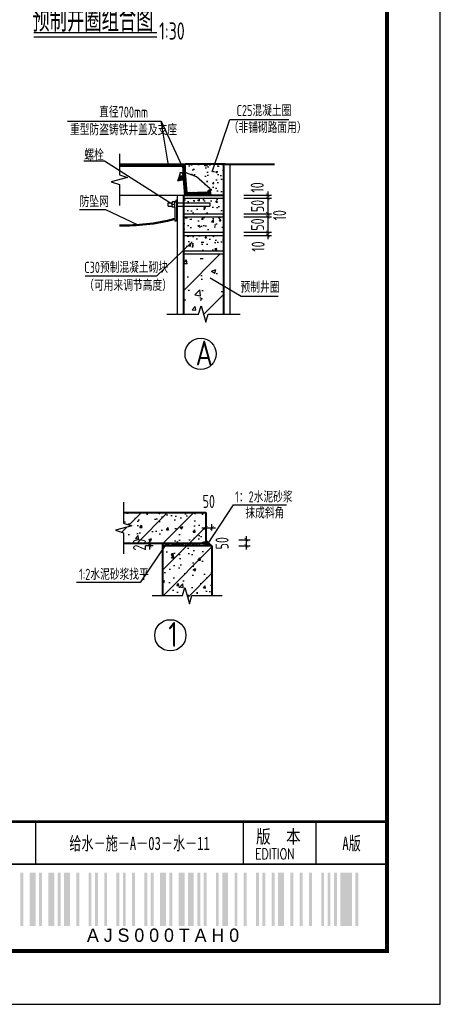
# Model space of a CAD drawing. Extents: x 1159120 to 1182252, y 3484725 to 3514600.
# Tile 49 of 53: x 1173779 to 1177180, y 3499173 to 3507128. Entities that reach past the tile are written whole.
import ezdxf
from ezdxf.enums import TextEntityAlignment as Align

# ---------------------------------------------------------------- set-up
doc = ezdxf.new("R2010")
doc.units = 0
doc.layers.get('0').update_dxf_attribs({"linetype": 'CONTINUOUS'})
doc.layers.get('Defpoints').update_dxf_attribs({"linetype": 'CONTINUOUS'})
for name, color, linetype in [('DIM', 4, 'CONTINUOUS'), ('GPSCOMMON', 7, 'CONTINUOUS'), ('HATCH', 251, 'CONTINUOUS'), ('THIN', 7, 'CONTINUOUS'), ('细线', 3, 'CONTINUOUS')]:
    doc.layers.add(name, color=color, linetype=linetype)
for name, color, linetype, lineweight in [('标注', 7, 'CONTINUOUS', 25), ('粗实线', 1, 'CONTINUOUS', 40), ('粗线', 1, 'CONTINUOUS', 50)]:
    doc.layers.add(name, color=color, linetype=linetype, lineweight=lineweight)
doc.styles.add('gpshz', font='tssdeng.shx', dxfattribs={"width": 0.8, "height": 2.5, "bigfont": 'hztxt.shx'})
doc.styles.get("Standard").update_dxf_attribs({"font": 'hztxt_e.shx', "bigfont": 'hztxt.shx'})
doc.styles.add('TSSD_Dimension', font='tssdeng.shx', dxfattribs={"width": 0.7, "bigfont": 'Hztxt.shx'})
doc.styles.add('图签', font='txt', dxfattribs={"width": 0.66})
doc.styles.add('图签 1', font='romanc.shx', dxfattribs={"width": 0.8})
doc.dimstyles.new('TSSD_12_30', dxfattribs={"dimtxt": 105, "dimasz": 30, "dimexe": 30, "dimexo": 75, "dimgap": 30, "dimtad": 1, "dimdec": 0, "dimlfac": 0.4, "dimzin": 0, "dimdsep": 46, "dimtxsty": 'TSSD_Dimension', "dimblk": 'ARCHTICK', "dimblk1": 'ARCHTICK', "dimblk2": 'ARCHTICK', "dimcen": 0, "dimdle": 30, "dimclrt": 7, "dimadec": 0, "dimazin": 0, "dimtfac": 1, "dimtdec": 0, "dimtix": 1, "dimtmove": 2, "dimatfit": 3, "dimfxl": 0, "dimtolj": 1, "dimtzin": 0, "dimarcsym": 0})
doc.dimstyles.new('TSSD_30_30', dxfattribs={"dimtxt": 105, "dimasz": 30, "dimexe": 30, "dimexo": 75, "dimgap": 30, "dimtad": 1, "dimdec": 0, "dimzin": 0, "dimdsep": 46, "dimtxsty": 'TSSD_Dimension', "dimblk": 'ARCHTICK', "dimblk1": 'ARCHTICK', "dimblk2": 'ARCHTICK', "dimcen": 0, "dimdle": 30, "dimclrt": 7, "dimadec": 0, "dimazin": 0, "dimtfac": 1, "dimtdec": 0, "dimtix": 1, "dimtmove": 2, "dimatfit": 3, "dimfxl": 0, "dimtolj": 1, "dimtzin": 0, "dimarcsym": 0})
pattern_1 = [(50, (839205.98, 3996709.36), (143.452037, -12.550427), [15, -165]), (355, (839205.98, 3996709.36), (-27.750267, 150.438427), [12, -132]), (100.4514, (839217.93, 3996708.32), (115.701876, 137.88791), [12.748038, -140.228422]), (46.1842, (839205.98, 3996749.36), (213.44821, -33.103803), [22.5, -247.5]), (96.6356, (839223.77, 3996746.6), (186.93254, 194.823574), [19.12206, -210.3426]), (351.1842, (839205.98, 3996749.36), (186.93239, 194.82372), [18, -198]), (21, (839225.98, 3996739.36), (119.38141, -80.523778), [15, -165]), (326, (839225.98, 3996739.36), (48.663066, 145.03001), [12, -132]), (71.4514, (839235.93, 3996732.65), (168.044526, 64.5061), [12.748038, -140.228422]), (37.5, (839205.98, 3996709.36), (2.431971, 66.5787708), [0, -130.4, 0, -134, 0, -132.5]), (7.5, (839205.98, 3996709.36), (52.6139075, 78.882342), [0, -76.4, 0, -127.4, 0, -50.5]), (327.5, (839161.38, 3996709.36), (106.764487, -4.5109743), [0, -50, 0, -156, 0, -207]), (317.5, (839141.38, 3996709.36), (116.637234, 20.020996), [0, -65, 0, -103.6, 0, -147])]
pattern_2 = [(135, (971798.828, 3133571.574), (-5.61266008, -5.61266008), [])]
pattern_3 = [(50, (861568.43, 4016418.28), (215.178055, -18.82564), [22.5, -247.5]), (355, (861568.43, 4016418.28), (-41.6254, 225.65764), [18, -198]), (100.4514, (861586.37, 4016416.71), (173.552815, 206.83186), [19.12206, -210.34263]), (46.1842, (861568.43, 4016478.28), (320.17231, -49.6557), [33.75, -371.25]), (96.6356, (861595.12, 4016474.14), (280.39881, 292.23536), [28.68309, -315.5139]), (351.1842, (861568.43, 4016478.28), (280.39858, 292.23558), [27, -297]), (21, (861598.43, 4016463.28), (179.072116, -120.785667), [22.5, -247.5]), (326, (861598.43, 4016463.28), (72.9946, 217.54501), [18, -198]), (71.4514, (861613.36, 4016453.21), (252.06679, 96.75915), [19.12206, -210.34263]), (37.5, (861568.435, 4016418.28), (3.647957, 99.868156), [0, -195.6, 0, -201, 0, -198.75]), (7.5, (861568.43, 4016418.28), (78.920861, 118.323514), [0, -114.6, 0, -191.1, 0, -75.75]), (327.5, (861501.535, 4016418.28), (160.146731, -6.766462), [0, -75, 0, -234, 0, -310.5]), (317.5, (861471.53, 4016418.28), (174.95585, 30.031495), [0, -97.5, 0, -155.4, 0, -220.5]), (45, (861568.43, 4016418.28), (-106.066017, 106.066017), [])]
pattern_4 = [(37.5, (861568.435, 4016418.28), (0.60799277, 16.6446927), [0, -32.6, 0, -33.5, 0, -33.125]), (7.5, (861568.435, 4016418.28), (13.15347687, 19.7205856), [0, -19.1, 0, -31.85, 0, -12.625]), (327.5, (861557.285, 4016418.28), (26.6911218, -1.1277436), [0, -12.5, 0, -39, 0, -51.75]), (317.5, (861552.285, 4016418.28), (29.1593085, 5.0052491), [0, -16.25, 0, -25.9, 0, -36.75])]

# ---------------------------------------------------------------- blocks, each defined once
blk = doc.blocks.new('_ARCHTICK')
at = {"color": 0, "linetype": 'ByBlock', "const_width": 0.15}
blk.add_lwpolyline([(-0.5, -0.5), (0.5, 0.5)], dxfattribs=at)
blk = doc.blocks.new('*D215')
at = {"layer": 'Defpoints', "color": 0}
for p in [(1175516.2, 3505710), (1175516.2, 3505685), (1175784.8, 3505685)]:
    blk.add_point(p, dxfattribs=at)
at = {"layer": 'DIM', "color": 0, "lineweight": -2}
for p, q in [((1175591.2, 3505710), (1175814.8, 3505710)), ((1175591.2, 3505685), (1175814.8, 3505685)), ((1175784.8, 3505740), (1175784.8, 3505655))]:
    blk.add_line(p, q, dxfattribs=at)
at = {"layer": 'DIM', "color": 0, "lineweight": -2, "xscale": 30, "yscale": 30, "zscale": 30}
for p, rotation in [((1175784.8, 3505710), 270), ((1175784.8, 3505685), 90)]:
    blk.add_blockref('_ARCHTICK', p, dxfattribs=dict(at, rotation=rotation))
at = {"layer": 'DIM', "color": 7, "insert": (1175699.7, 3505772.5), "char_height": 105, "attachment_point": 5, "rotation": 90, "style": 'TSSD_Dimension'}
blk.add_mtext('\\A1;10', dxfattribs=at)
blk = doc.blocks.new('*D216')
at = {"layer": 'Defpoints', "color": 0}
for p in [(1175516.2, 3505685), (1175516.2, 3505560), (1175784.8, 3505560)]:
    blk.add_point(p, dxfattribs=at)
at = {"layer": 'DIM', "color": 0, "lineweight": -2}
for p, q in [((1175591.2, 3505685), (1175814.8, 3505685)), ((1175784.8, 3505715), (1175784.8, 3505530)), ((1175591.2, 3505560), (1175814.8, 3505560))]:
    blk.add_line(p, q, dxfattribs=at)
at = {"layer": 'DIM', "color": 0, "lineweight": -2, "xscale": 30, "yscale": 30, "zscale": 30}
for p, rotation in [((1175784.8, 3505685), 270), ((1175784.8, 3505560), 90)]:
    blk.add_blockref('_ARCHTICK', p, dxfattribs=dict(at, rotation=rotation))
at = {"layer": 'DIM', "color": 7, "insert": (1175702.3, 3505622.5), "char_height": 105, "attachment_point": 5, "rotation": 90, "style": 'TSSD_Dimension'}
blk.add_mtext('\\A1;50', dxfattribs=at)
blk = doc.blocks.new('*D217')
at = {"layer": 'Defpoints', "color": 0}
for p in [(1175516.2, 3505560), (1175516.2, 3505535), (1175784.8, 3505535)]:
    blk.add_point(p, dxfattribs=at)
at = {"layer": 'DIM', "color": 0, "lineweight": -2}
for p, q in [((1175784.8, 3505590), (1175784.8, 3505505)), ((1175591.2, 3505560), (1175814.8, 3505560)), ((1175591.2, 3505535), (1175814.8, 3505535))]:
    blk.add_line(p, q, dxfattribs=at)
at = {"layer": 'DIM', "color": 0, "lineweight": -2, "xscale": 30, "yscale": 30, "zscale": 30}
for p, rotation in [((1175784.8, 3505560), 270), ((1175784.8, 3505535), 90)]:
    blk.add_blockref('_ARCHTICK', p, dxfattribs=dict(at, rotation=rotation))
at = {"layer": 'DIM', "color": 7, "insert": (1175880.4, 3505547.5), "char_height": 105, "attachment_point": 5, "rotation": 90, "style": 'TSSD_Dimension'}
blk.add_mtext('\\A1;10', dxfattribs=at)
blk = doc.blocks.new('*D218')
at = {"layer": 'Defpoints', "color": 0}
for p in [(1175516.2, 3505535), (1175516.2, 3505410), (1175784.8, 3505410)]:
    blk.add_point(p, dxfattribs=at)
at = {"layer": 'DIM', "color": 0, "lineweight": -2}
for p, q in [((1175591.2, 3505535), (1175814.8, 3505535)), ((1175784.8, 3505565), (1175784.8, 3505380)), ((1175591.2, 3505410), (1175814.8, 3505410))]:
    blk.add_line(p, q, dxfattribs=at)
at = {"layer": 'DIM', "color": 0, "lineweight": -2, "xscale": 30, "yscale": 30, "zscale": 30}
for p, rotation in [((1175784.8, 3505535), 270), ((1175784.8, 3505410), 90)]:
    blk.add_blockref('_ARCHTICK', p, dxfattribs=dict(at, rotation=rotation))
at = {"layer": 'DIM', "color": 7, "insert": (1175702.3, 3505472.5), "char_height": 105, "attachment_point": 5, "rotation": 90, "style": 'TSSD_Dimension'}
blk.add_mtext('\\A1;50', dxfattribs=at)
blk = doc.blocks.new('*D219')
at = {"layer": 'Defpoints', "color": 0}
for p in [(1175516.2, 3505410), (1175516.2, 3505385), (1175784.8, 3505385)]:
    blk.add_point(p, dxfattribs=at)
at = {"layer": 'DIM', "color": 0, "lineweight": -2}
for p, q in [((1175784.8, 3505440), (1175784.8, 3505355)), ((1175591.2, 3505410), (1175814.8, 3505410)), ((1175591.2, 3505385), (1175814.8, 3505385))]:
    blk.add_line(p, q, dxfattribs=at)
at = {"layer": 'DIM', "color": 0, "lineweight": -2, "xscale": 30, "yscale": 30, "zscale": 30}
for p, rotation in [((1175784.8, 3505410), 270), ((1175784.8, 3505385), 90)]:
    blk.add_blockref('_ARCHTICK', p, dxfattribs=dict(at, rotation=rotation))
at = {"layer": 'DIM', "color": 7, "insert": (1175706.6, 3505294.7), "char_height": 105, "attachment_point": 5, "rotation": 90, "style": 'TSSD_Dimension'}
blk.add_mtext('\\A1;10', dxfattribs=at)
blk = doc.blocks.new('*D220')
at = {"layer": 'Defpoints', "color": 0}
for p in [(1175333, 3503021.7), (1175283, 3502926.3), (1175333, 3502926.3)]:
    blk.add_point(p, dxfattribs=at)
at = {"layer": 'DIM', "color": 0, "lineweight": -2}
for p, q in [((1175283, 3503001.3), (1175283, 3503051.7)), ((1175333, 3503001.3), (1175333, 3503051.7)), ((1175253, 3503021.7), (1175363, 3503021.7))]:
    blk.add_line(p, q, dxfattribs=at)
at = {"layer": 'DIM', "color": 0, "lineweight": -2, "xscale": 30, "yscale": 30, "zscale": 30}
blk.add_blockref('_ARCHTICK', (1175283, 3503021.7), dxfattribs=at)
at = {"layer": 'DIM', "color": 0, "lineweight": -2, "xscale": 30, "yscale": 30, "zscale": 30, "rotation": 180}
blk.add_blockref('_ARCHTICK', (1175333, 3503021.7), dxfattribs=at)
at = {"layer": 'DIM', "color": 7, "insert": (1175308, 3503235.9), "char_height": 105, "attachment_point": 5, "style": 'TSSD_Dimension'}
blk.add_mtext('\\A1;50', dxfattribs=at)
blk = doc.blocks.new('*D221')
at = {"layer": 'Defpoints', "color": 0}
for p in [(1175476.4, 3502926.3), (1175611.9, 3502926.3), (1175476.4, 3502876.3)]:
    blk.add_point(p, dxfattribs=at)
at = {"layer": 'DIM', "color": 0, "lineweight": -2}
for p, q in [((1175551.4, 3502926.3), (1175641.9, 3502926.3)), ((1175611.9, 3502846.3), (1175611.9, 3502956.3)), ((1175551.4, 3502876.3), (1175641.9, 3502876.3))]:
    blk.add_line(p, q, dxfattribs=at)
at = {"layer": 'DIM', "color": 0, "lineweight": -2, "xscale": 30, "yscale": 30, "zscale": 30}
for p, rotation in [((1175611.9, 3502926.3), 270), ((1175611.9, 3502876.3), 90)]:
    blk.add_blockref('_ARCHTICK', p, dxfattribs=dict(at, rotation=rotation))
at = {"layer": 'DIM', "color": 7, "insert": (1175415.3, 3502898), "char_height": 105, "attachment_point": 5, "rotation": 90, "style": 'TSSD_Dimension'}
blk.add_mtext('\\A1;50', dxfattribs=at)
blk = doc.blocks.new('*D222')
at = {"layer": 'Defpoints', "color": 0}
for p in [(1174829.8, 3502896.3), (1174933, 3502896.3), (1174933, 3502876.3)]:
    blk.add_point(p, dxfattribs=at)
at = {"layer": 'DIM', "color": 0, "lineweight": -2}
for p, q in [((1174858, 3502896.3), (1174799.8, 3502896.3)), ((1174829.8, 3502846.3), (1174829.8, 3502926.3)), ((1174858, 3502876.3), (1174799.8, 3502876.3))]:
    blk.add_line(p, q, dxfattribs=at)
at = {"layer": 'DIM', "color": 0, "lineweight": -2, "xscale": 30, "yscale": 30, "zscale": 30}
for p, rotation in [((1174829.8, 3502896.3), 270), ((1174829.8, 3502876.3), 90)]:
    blk.add_blockref('_ARCHTICK', p, dxfattribs=dict(at, rotation=rotation))
at = {"layer": 'DIM', "color": 7, "insert": (1174747.3, 3502886.3), "char_height": 105, "attachment_point": 5, "rotation": 90, "style": 'TSSD_Dimension'}
blk.add_mtext('\\A1;20', dxfattribs=at)
blk = doc.blocks.new('*U161')
at = {"color": 0}
for p, q in [((343.88, 34.34), (343.88, 26.34)), ((383.01, 26.34), (383.01, 34.34)), ((396.62, 26.34), (396.62, 34.34)), ((327, 26.34), (410, 26.34))]:
    blk.add_line(p, q, dxfattribs=at)
blk.add_lwpolyline([(0, 0), (420, 0), (420, 297), (0, 297)], close=True, dxfattribs=at)
for points, const_width in [([(410, 10), (410, 287), (25, 287), (25, 10), (410, 10)], 0.75), ([(25, 34.34), (410, 34.34)], 0.5), ([(327, 26.34), (410, 26.34)], 0.35)]:
    blk.add_lwpolyline(points, dxfattribs=dict(at, const_width=const_width))
for points in [[(341.04, 14.73), (341.04, 24.73), (341.59, 14.73), (341.59, 24.73)], [(342.79, 14.73), (342.79, 24.73), (343.89, 14.73), (343.89, 24.73)], [(344.54, 14.73), (344.54, 24.73), (345.09, 14.73), (345.09, 24.73)], [(346.29, 14.73), (346.29, 24.73), (347.39, 14.73), (347.39, 24.73)], [(348.04, 14.73), (348.04, 24.73), (348.59, 14.73), (348.59, 24.73)], [(349.24, 14.73), (349.24, 24.73), (350.34, 14.73), (350.34, 24.73)], [(351.54, 14.73), (351.54, 24.73), (352.09, 14.73), (352.09, 24.73)], [(353.84, 14.73), (353.84, 24.73), (354.39, 14.73), (354.39, 24.73)], [(355.04, 14.73), (355.04, 24.73), (355.59, 14.73), (355.59, 24.73)], [(356.79, 14.73), (356.79, 24.73), (357.34, 14.73), (357.34, 24.73)], [(359.09, 14.73), (359.09, 24.73), (359.64, 14.73), (359.64, 24.73)], [(360.29, 14.73), (360.29, 24.73), (360.84, 14.73), (360.84, 24.73)], [(362.04, 14.73), (362.04, 24.73), (362.59, 14.73), (362.59, 24.73)], [(364.34, 14.73), (364.34, 24.73), (364.89, 14.73), (364.89, 24.73)], [(365.54, 14.73), (365.54, 24.73), (366.09, 14.73), (366.09, 24.73)], [(367.29, 14.73), (367.29, 24.73), (368.39, 14.73), (368.39, 24.73)], [(369.04, 14.73), (369.04, 24.73), (369.59, 14.73), (369.59, 24.73)], [(370.79, 14.73), (370.79, 24.73), (371.89, 14.73), (371.89, 24.73)], [(372.54, 14.73), (372.54, 24.73), (373.64, 14.73), (373.64, 24.73)], [(374.29, 14.73), (374.29, 24.73), (374.84, 14.73), (374.84, 24.73)], [(375.49, 14.73), (375.49, 24.73), (376.04, 14.73), (376.04, 24.73)], [(377.79, 14.73), (377.79, 24.73), (378.34, 14.73), (378.34, 24.73)], [(378.99, 14.73), (378.99, 24.73), (380.09, 14.73), (380.09, 24.73)], [(381.29, 14.73), (381.29, 24.73), (381.84, 14.73), (381.84, 24.73)], [(383.04, 14.73), (383.04, 24.73), (383.59, 14.73), (383.59, 24.73)], [(385.34, 14.73), (385.34, 24.73), (385.89, 14.73), (385.89, 24.73)], [(386.54, 14.73), (386.54, 24.73), (387.09, 14.73), (387.09, 24.73)], [(388.29, 14.73), (388.29, 24.73), (388.84, 14.73), (388.84, 24.73)], [(389.49, 14.73), (389.49, 24.73), (390.59, 14.73), (390.59, 24.73)], [(391.79, 14.73), (391.79, 24.73), (392.34, 14.73), (392.34, 24.73)], [(393.54, 14.73), (393.54, 24.73), (394.09, 14.73), (394.09, 24.73)], [(395.29, 14.73), (395.29, 24.73), (395.84, 14.73), (395.84, 24.73)], [(397.59, 14.73), (397.59, 24.73), (398.14, 14.73), (398.14, 24.73)], [(398.79, 14.73), (398.79, 24.73), (399.34, 14.73), (399.34, 24.73)], [(399.99, 14.73), (399.99, 24.73), (400.54, 14.73), (400.54, 24.73)], [(401.19, 14.73), (401.19, 24.73), (403.39, 14.73), (403.39, 24.73)], [(404.04, 14.73), (404.04, 24.73), (404.59, 14.73), (404.59, 24.73)], [(404.59, 14.73), (404.59, 24.73), (404.59, 14.73), (404.59, 24.73)], [(404.59, 14.73), (404.59, 24.73), (404.59, 14.73), (404.59, 24.73)], [(404.59, 14.73), (404.59, 24.73), (404.59, 14.73), (404.59, 24.73)], [(404.59, 14.73), (404.59, 24.73), (404.59, 14.73), (404.59, 24.73)], [(404.59, 14.73), (404.59, 24.73), (404.59, 14.73), (404.59, 24.73)], [(404.59, 14.73), (404.59, 24.73), (404.59, 14.73), (404.59, 24.73)], [(404.59, 14.73), (404.59, 24.73), (404.59, 14.73), (404.59, 24.73)], [(404.59, 14.73), (404.59, 24.73), (404.59, 14.73), (404.59, 24.73)], [(404.59, 14.73), (404.59, 24.73), (404.59, 14.73), (404.59, 24.73)], [(404.59, 14.73), (404.59, 24.73), (404.59, 14.73), (404.59, 24.73)], [(404.59, 14.73), (404.59, 24.73), (404.59, 14.73), (404.59, 24.73)], [(404.59, 14.73), (404.59, 24.73), (404.59, 14.73), (404.59, 24.73)], [(404.59, 14.73), (404.59, 24.73), (404.59, 14.73), (404.59, 24.73)], [(404.59, 14.73), (404.59, 24.73), (404.59, 14.73), (404.59, 24.73)], [(404.59, 14.73), (404.59, 24.73), (404.59, 14.73), (404.59, 24.73)], [(404.59, 14.73), (404.59, 24.73), (404.59, 14.73), (404.59, 24.73)], [(404.59, 14.73), (404.59, 24.73), (404.59, 14.73), (404.59, 24.73)]]:
    blk.add_solid(points, dxfattribs=at)
at = {"color": 0, "linetype": 'Continuous'}
for s, height, style, width, p in [('版  本', 2.5, '图签', 0.85, (385.33, 30.27)), ('EDITION', 2, '图签 1', 0.75, (385.15, 27.26))]:
    blk.add_text(s, height=height, dxfattribs=dict(at, style=style, width=width)).set_placement(p)
at = {"color": 0}
blk.add_text('A J S 0 0 0 T A H 0 ', height=2.5, dxfattribs=at).set_placement((368.31, 14.23), align=Align.TOP_CENTER)
at = {"color": 0, "linetype": 'Continuous', "style": '图签', "flags": 8}
for tag, width, p, p2 in [('设计总负责', 0.611046, (130.25, 28.99), (141.11, 28.99)), ('工程名称', 2.988281, (283.25, 28.99), (325.75, 28.99)), ('图纸编号', 2.575163, (345.13, 28.99), (381.76, 28.99)), ('子项名称', 2.988281, (283.25, 20.99), (325.75, 20.99))]:
    blk.add_attdef(tag, text='', height=2.5, dxfattribs=dict(at, width=width)).set_placement(p, p2, align=Align.FIT)
at = {"color": 0, "linetype": 'Continuous', "ltscale": 0.055, "style": '图签', "flags": 8}
for tag, width, p, p2 in [('审定', 1.617188, (172.25, 28.99), (183.75, 28.99)), ('设计', 1.617188, (214.25, 28.99), (225.75, 28.99)), ('工程编号', 0.738284, (256.25, 28.99), (266.75, 28.99)), ('版本', 1.530605, (397.87, 28.99), (408.75, 28.99)), ('设计负责', 0.763807, (130.25, 20.99), (141.11, 20.99)), ('审核', 1.617188, (172.25, 20.99), (183.75, 20.99)), ('注册工程师', 0.646875, (214.25, 20.99), (225.75, 20.99)), ('图纸比例', 0.738284, (256.25, 20.99), (266.75, 20.99)), ('专业负责', 0.763807, (130.25, 12.65), (141.11, 12.65)), ('校核', 1.617188, (172.25, 12.65), (183.75, 12.65)), ('注册建筑师', 0.646875, (214.25, 12.65), (225.75, 12.65)), ('出图日期', 0.738284, (256.25, 12.65), (266.75, 12.65))]:
    blk.add_attdef(tag, text='', height=2.5, dxfattribs=dict(at, width=width)).set_placement(p, p2, align=Align.FIT)
at = {"color": 0, "linetype": 'Continuous', "style": '图签'}
for tag, p, width in [('设计证书', (43.26, 16.37), 1.55), ('咨询证书', (43.26, 12.88), 0.9)]:
    blk.add_attdef(tag, p, '', height=2, dxfattribs=dict(at, width=width))
at = {"color": 0, "linetype": 'Continuous', "style": '图签', "width": 0.85}
for tag, height, p in [('图纸名称_2_1', 2.2, (305.02, 15.12)), ('图纸名称_1_1', 2.5, (305.02, 13.35)), ('图纸名称_2_2', 2.2, (305.02, 11.51))]:
    blk.add_attdef(tag, text='', height=height, dxfattribs=at).set_placement(p, align=Align.CENTER)
blk = doc.blocks.new('20180504.1547550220')
at = {"layer": 'HATCH'}
h = blk.add_hatch(dxfattribs=at)
h.set_pattern_fill('CONCRETE', color=256, scale=20, style=0)
h.set_pattern_definition(pattern_1)
h.paths.add_polyline_path([(1175427.4, 3505960), (1175119.1, 3505960), (1175119, 3505891.6), (1175207.7, 3505858.1), (1175318.4, 3505760.8), (1175327.1, 3505710), (1175427.4, 3505710)])
h = blk.add_hatch(dxfattribs=at)
h.set_pattern_fill('CONCRETE', color=256, scale=20, style=0)
h.set_pattern_definition(pattern_1)
h.paths.add_polyline_path([(1175427.4, 3505685), (1175102.4, 3505685), (1175102.4, 3505647.1), (1175316.9, 3505647.1), (1175316.9, 3505622.1), (1175102.4, 3505622.1), (1175102.4, 3505560), (1175427.4, 3505560)])
h = blk.add_hatch(dxfattribs=at)
h.set_pattern_fill('CONCRETE', color=256, scale=20, style=0)
h.set_pattern_definition(pattern_1)
h.paths.add_polyline_path([(1175427.4, 3505535), (1175102.4, 3505535), (1175102.4, 3505410), (1175427.4, 3505410)])
h = blk.add_hatch(dxfattribs=at)
h.set_pattern_fill('CONCRETE', color=256, scale=20, style=0)
h.set_pattern_definition(pattern_1)
h.paths.add_polyline_path([(1175427.4, 3505385), (1175102.4, 3505385), (1175102.4, 3505260), (1175427.4, 3505260)])
h = blk.add_hatch(dxfattribs=at)
h.set_pattern_fill('ARMORED', color=256, scale=50, style=0)
h.set_pattern_definition([(50, (839205.98, 3996709.36), (358.63009, -31.37607), [37.5, -412.5]), (355, (839205.98, 3996709.36), (-69.37567, 376.09607), [30, -330]), (100.4514, (839235.87, 3996706.75), (289.2547, 344.71977), [31.8701, -350.57106]), (46.1842, (839206, 3996809.36), (533.62052, -82.7595), [56.25, -618.75]), (96.6356, (839250.45, 3996802.46), (467.33135, 487.05894), [47.80514, -525.8565]), (351.1842, (839206, 3996809.36), (467.33097, 487.0593), [45, -495]), (21, (839255.98, 3996784.36), (298.45353, -201.30945), [37.5, -412.5]), (326, (839255.98, 3996784.36), (121.65767, 362.57502), [30, -330]), (71.4514, (839280.85, 3996767.6), (420.11131, 161.26525), [31.8701, -350.57106]), (37.5, (839205.98, 3996709.36), (6.079928, 166.446927), [0, -326, 0, -335, 0, -331.25]), (7.5, (839205.98, 3996709.36), (131.53477, 197.205856), [0, -191, 0, -318.5, 0, -126.25]), (327.5, (839094.48, 3996709.36), (266.911218, -11.277436), [0, -125, 0, -390, 0, -517.5]), (317.5, (839044.48, 3996709.36), (291.593085, 50.05249), [0, -162.5, 0, -259, 0, -367.5]), (45, (839205.98, 3996709.36), (-176.7767, 176.7767), [])])
h.paths.add_polyline_path([(1175427.4, 3505235), (1175102.4, 3505235), (1175102.4, 3504748.9), (1175225.9, 3504748.9), (1175246.9, 3504814.9), (1175282.9, 3504682.9), (1175303.9, 3504748.9), (1175427.4, 3504748.9)])
h = blk.add_hatch(dxfattribs=at)
h.set_pattern_fill('ARMORED', color=256, scale=30, style=0)
h.set_pattern_definition(pattern_3)
h.paths.add_polyline_path([(1174653.1, 3503049.6), (1174685.4, 3503039.3), (1174626.8, 3503023.4), (1174593.9, 3502990.5), (1174619.4, 3502982.3), (1174619.4, 3502896.3), (1175283, 3502896.3), (1175283, 3503146.3), (1174619.4, 3503146.3), (1174619.4, 3503058.5), (1174661.9, 3503058.5)])
h = blk.add_hatch(dxfattribs=at)
h.set_pattern_fill('CONCRETE1', color=256, scale=5, style=0)
h.set_pattern_definition(pattern_4)
h.paths.add_polyline_path([(1175283, 3502896.3), (1174966.1, 3502896.3), (1174952.6, 3502876.3), (1175283, 3502876.3)])
h = blk.add_hatch(dxfattribs=at)
h.set_pattern_fill('CONCRETE1', color=256, scale=5, style=0)
h.set_pattern_definition(pattern_4)
h.paths.add_polyline_path([(1175283, 3502926.3), (1175283, 3502896.3), (1175283, 3502876.3), (1175333, 3502876.3)])
h = blk.add_hatch(dxfattribs=at)
h.set_pattern_fill('ARMORED', color=256, scale=30, style=0)
h.set_pattern_definition(pattern_3)
h.paths.add_polyline_path([(1175102.1, 3502500.7), (1175115, 3502541.3), (1175135.1, 3502467.6), (1175161.3, 3502441.5), (1175172, 3502475.3), (1175333, 3502475.3), (1175333, 3502876.3), (1174952.6, 3502876.3), (1174933, 3502847.4), (1174933, 3502475.3), (1175084.9, 3502475.3), (1175084.9, 3502517.8)])
at = {"layer": '细线', "linetype": 'Continuous', "lineweight": 25}
h = blk.add_hatch(dxfattribs=at)
h.set_pattern_fill('ANSI31', color=256, scale=2.5, angle=90, style=0)
h.set_pattern_definition(pattern_2)
h.paths.add_polyline_path([(1174585.7, 3505960), (1174585.7, 3505942.5), (1175100.4, 3505942.5), (1175100.7, 3505960)])
h = blk.add_hatch(dxfattribs=at)
h.set_pattern_fill('ANSI31', color=256, scale=2.5, angle=90, style=0)
h.set_pattern_definition(pattern_2)
h.paths.add_polyline_path([(1175119.1, 3505960), (1175100.7, 3505959.7), (1175099.3, 3505890.9), (1175092.8, 3505891), (1175102.7, 3505862.4), (1175072.5, 3505863.4), (1175077.5, 3505891.2), (1175057.8, 3505825.1), (1175102.5, 3505836.2), (1175114.4, 3505711.2), (1175326.9, 3505711.2), (1175320.5, 3505748.7), (1175303.8, 3505748.7), (1175303.8, 3505736.3), (1175133.5, 3505732.8), (1175120, 3505891.2), (1175117.6, 3505892.1)])
for p, q in [((1173892, 3507023.5), (1174886.9, 3507023.5)), ((1173892, 3506988), (1174886.9, 3506988)), ((1174164.5, 3506307.7), (1174922.2, 3506307.7)), ((1174981.3, 3505951.1), (1174922.2, 3506307.7)), ((1174922.2, 3506307.7), (1175109.9, 3505907.7)), ((1175334.8, 3505897.4), (1175477.4, 3506321.3)), ((1175477.4, 3506321.3), (1175955.2, 3506321.3)), ((1174464.6, 3505983.9), (1174298.4, 3505983.9)), ((1175014.9, 3505635), (1174464.6, 3505983.9)), ((1175477.4, 3505960), (1175477.4, 3504748.9)), ((1175052.4, 3505710), (1175052.4, 3504748.9)), ((1175102.4, 3505685), (1175427.4, 3505685)), ((1174474.1, 3505592.3), (1174263.1, 3505592.3)), ((1174731.7, 3505469.4), (1174474.1, 3505592.3)), ((1175102.4, 3505560), (1175427.4, 3505560)), ((1175102.4, 3505535), (1175427.4, 3505535)), ((1175102.4, 3505410), (1175427.4, 3505410)), ((1175102.4, 3505385), (1175427.4, 3505385)), ((1175174.8, 3505334.2), (1174884.9, 3505054.7)), ((1175102.4, 3505260), (1175427.4, 3505260)), ((1175102.4, 3505235), (1175427.4, 3505235)), ((1175102.4, 3505235), (1175427.4, 3505235)), ((1174884.9, 3505054.7), (1174308.9, 3505054.7)), ((1175319.9, 3505043.5), (1175571, 3504894.8)), ((1175571, 3504894.8), (1175868.6, 3504894.8)), ((1175298.6, 3502887.6), (1175507.8, 3503208.9)), ((1175507.8, 3503208.9), (1175936.7, 3503208.9)), ((1174966.1, 3502896.3), (1174752.4, 3502579.8)), ((1175333, 3502876.3), (1175283, 3502926.3)), ((1174752.4, 3502579.8), (1174236.8, 3502579.8))]:
    blk.add_line(p, q)
for centre in [(1175241.8, 3504427.9), (1174996.6, 3502154.3)]:
    blk.add_circle(centre, 126.2)
at = {"layer": 'THIN'}
for points in [[(1174585.7, 3506044), (1174585.7, 3505874), (1174651.7, 3505853), (1174519.7, 3505817), (1174585.7, 3505796), (1174585.7, 3505626)], [(1174968.4, 3504748.9), (1175225.9, 3504748.9), (1175246.9, 3504814.9), (1175282.9, 3504682.9), (1175303.9, 3504748.9), (1175561.4, 3504748.9)], [(1174619.4, 3503230.3), (1174619.4, 3503060.3), (1174685.4, 3503039.3), (1174553.4, 3503003.3), (1174619.4, 3502982.3), (1174619.4, 3502812.3)], [(1174849, 3502475.3), (1175094, 3502475.3), (1175115, 3502541.3), (1175151, 3502409.3), (1175172, 3502475.3), (1175417, 3502475.3)]]:
    blk.add_lwpolyline(points, dxfattribs=at)
at = {"layer": '标注'}
for p, q in [((1175047, 3505647.1), (1175047, 3505672.1)), ((1175047, 3505672.1), (1175050.8, 3505672.1)), ((1175050.8, 3505672.1), (1175050.8, 3505597.1)), ((1174979.4, 3505647.1), (1175012, 3505647.1)), ((1174979.4, 3505622.1), (1174979.4, 3505647.1)), ((1174979.4, 3505622.1), (1175012, 3505622.1)), ((1175012, 3505657), (1175012, 3505657.1)), ((1175032, 3505657.1), (1175012, 3505657.1)), ((1175012, 3505621.9), (1175012, 3505647.3)), ((1175032, 3505634.6), (1175012, 3505634.6)), ((1175012, 3505612.1), (1175012, 3505612.2)), ((1175032, 3505612.1), (1175012, 3505612.1)), ((1175032, 3505612.1), (1175032, 3505657.1)), ((1175032, 3505647.1), (1175032, 3505654.6)), ((1175032, 3505612.1), (1175032, 3505509.2)), ((1175047, 3505654.6), (1175047, 3505509.2)), ((1175050.8, 3505597.1), (1175047, 3505597.1)), ((1175050.8, 3505647.1), (1175316.9, 3505647.1)), ((1175050.8, 3505622.1), (1175316.9, 3505622.1)), ((1175316.9, 3505647.1), (1175316.9, 3505622.1))]:
    blk.add_line(p, q, dxfattribs=at)
for centre, radius, start, end in [((1175039.5, 3505654.6), 7.5, 0, 180), ((1175019.8, 3505652.2), 9.16, 147.36655, 212.03038), ((1175019.8, 3505617.1), 9.16, 147.96962, 212.63345), ((1175039.5, 3505509.2), 7.5, 180, 0)]:
    blk.add_arc(centre, radius, start, end, dxfattribs=at)
at = {"layer": '粗实线'}
for p, q in [((1175439.9, 3505960), (1175119.1, 3505960)), ((1175427.4, 3505960), (1175427.4, 3505235)), ((1175439.9, 3505960), (1175839.1, 3505960)), ((1175102.4, 3505710), (1175427.4, 3505710)), ((1175102.4, 3505710), (1175102.4, 3505235)), ((1175102.4, 3505235), (1175102.4, 3504748.9)), ((1175427.4, 3505235), (1175427.4, 3504748.9)), ((1174619.4, 3503146.3), (1175283, 3503146.3)), ((1175283, 3503146.3), (1175283, 3502896.3)), ((1175283, 3502896.3), (1174619.4, 3502896.3)), ((1174933, 3502896.3), (1174933, 3502475.3)), ((1175283, 3502896.3), (1175283, 3502876.3)), ((1175333, 3502876.3), (1174933, 3502876.3)), ((1175333, 3502876.3), (1175333, 3502475.3))]:
    blk.add_line(p, q, dxfattribs=at)
at = {"layer": '粗线'}
blk.add_open_spline([(1174585.7, 3505464.1), (1174727.2, 3505466.2), (1174875.9, 3505474.1), (1175032, 3505517.5)], degree=3, dxfattribs=at)
at = {"layer": '细线', "linetype": 'Continuous', "lineweight": 25}
for p, q in [((1175119.1, 3505960), (1174585.7, 3505960)), ((1175100.4, 3505942.5), (1174585.7, 3505942.5)), ((1175100.7, 3505959.7), (1175099.3, 3505890.9)), ((1175119.1, 3505960), (1175100.7, 3505959.7)), ((1175117.6, 3505892.1), (1175119.1, 3505960)), ((1175119, 3505890.4), (1175119.1, 3505960)), ((1175077.5, 3505891.2), (1175057.8, 3505825.1)), ((1175057.8, 3505825.1), (1175061.6, 3505836.9)), ((1175057.8, 3505825.1), (1175102.5, 3505836.2)), ((1175072.6, 3505863.6), (1175077.7, 3505891.9)), ((1175102.7, 3505862.4), (1175072.6, 3505863.4)), ((1175099.3, 3505890.9), (1175077.5, 3505891.2)), ((1175102.7, 3505862.4), (1175092.5, 3505892)), ((1175114.5, 3505710), (1175102.5, 3505836.2)), ((1175102.5, 3505836.2), (1175114.5, 3505710)), ((1175207.7, 3505858.1), (1175117.6, 3505892.1)), ((1175133.5, 3505732.8), (1175120, 3505891.2)), ((1175132.8, 3505734.3), (1175122.4, 3505834.3)), ((1175318.6, 3505760.7), (1175207.7, 3505858.1)), ((1175303.8, 3505736.3), (1175303.8, 3505748.7)), ((1175320.5, 3505748.7), (1175303.8, 3505748.7)), ((1175326.9, 3505711.2), (1175318.4, 3505761.2)), ((1175326.9, 3505711.2), (1175114.4, 3505711.2)), ((1175133.5, 3505732.8), (1175303.8, 3505736.3))]:
    blk.add_line(p, q, dxfattribs=at)
at = {"layer": '细线'}
blk.add_line((1174585.7, 3505710), (1175114.5, 3505710), dxfattribs=at)
at = {"layer": 'GPSCOMMON'}
ref = blk.add_blockref('*U161', (1159120.4, 3499173.1), dxfattribs=dict(at, xscale=43, yscale=43))
ref.add_attrib('版本', 'A版', dxfattribs={"layer": '0', "color": 0, "height": 107.5, "style": '图签', "width": 0.7, "flags": 8}).set_placement((1176462.7, 3500419.6), align=Align.CENTER)
ref.add_attrib('图纸编号', '给水－施－A－03－水－11', dxfattribs={"layer": '0', "color": 0, "height": 107.5, "style": '图签', "width": 0.7, "flags": 8}).set_placement((1174748.5, 3500419.6), align=Align.CENTER)
at = {"style": 'gpshz'}
for s, height, width, p in [('预制井圈组合图', 200, 0.7, (1173881, 3507030.2)), ('1:30', 140, 0.7, (1174906.2, 3506966.4)), ('直径700mm', 90, 0.7, (1174421.2, 3506336.4)), ('C25混凝土圈', 90, 0.7, (1175532.9, 3506348.4)), ('重型防盗铸铁井盖及支座', 90, 0.7, (1174185.4, 3506194.4)), ('（非铺砌路面用）', 90, 0.7, (1175469.3, 3506211)), (' 螺栓', 90, 0.7, (1174263.2, 3505991.4)), ('防坠网', 90, 0.7, (1174263.1, 3505614)), ('C30预制混凝土砌块', 90, 0.7, (1174300.9, 3505081.8)), ('（可用来调节高度）', 90, 0.7, (1174300.9, 3504936.7)), ('预制井圈 ', 90, 0.7, (1175564.4, 3504921.9)), ('A', 200, 0.8, (1175201.9, 3504334.6)), ('1：2水泥砂浆', 90, 0.7, (1175521.1, 3503227.4)), ('抹成斜角', 90, 0.7, (1175603.9, 3503098.1)), ('1:2水泥砂浆找平', 90, 0.7, (1174259.2, 3502602)), ('1', 200, 0.8, (1174980.9, 3502061))]:
    blk.add_text(s, height=height, dxfattribs=dict(at, width=width)).set_placement(p)
at = {"insert": (1167603.5, 3505000.9), "char_height": 140, "width": 4526.812, "attachment_point": 1, "style": 'gpshz'}
blk.add_mtext('说明：\\P   1、本图尺寸单位：高程以米计，其余均以毫米计。\\P   2、材料等级：钢筋混凝土及其垫层采用C25混凝土。\\P   3、操作孔井筒的高度与人孔井筒的高度相同。\\P   4、阀门材质：球墨铸铁。\\P   5、预制井圈JQ-1~JQ-4配筋图见《市政给水管道工程及附属设施》（\\P  07MS101-2，P80）。\\P   6、选用井圈时，可根据覆土的厚度决定井圈的个数，当实际需要的井圈高度小于20cm\\P  时，可用预    制混凝土砌块砌筑。\\P   7、若需选用无企口井圈时，可选用井圈JQ-3或JQ-4，缺口部分填以1:2水泥砂浆，\\P  组合后的井     圈内外需抹1:2水泥砂浆厚2cm，随砌随抹。\\P   8、井盖的支座在非铺砌路面时，用C25混凝土圈，在有铺砌路面时，同路面做法。 \\P   9、当井子位于绿化或农田等非硬化地面下，井盖应高于地面20cm。 \\P ', dxfattribs=at)
at = {"layer": 'DIM'}
for base, p1, p2, dimstyle, picture, middle in [((1175784.8, 3505685), (1175516.2, 3505710), (1175516.2, 3505685), 'TSSD_12_30', '*D215', (1175699.7, 3505772.5)), ((1175784.8, 3505535), (1175516.2, 3505560), (1175516.2, 3505535), 'TSSD_12_30', '*D217', (1175880.4, 3505547.5)), ((1175784.8, 3505385), (1175516.2, 3505410), (1175516.2, 3505385), 'TSSD_12_30', '*D219', (1175706.6, 3505294.7)), ((1175611.9, 3502926.3), (1175476.4, 3502876.3), (1175476.4, 3502926.3), 'TSSD_30_30', '*D221', (1175415.3, 3502898))]:
    dim = blk.add_linear_dim(base=base, p1=p1, p2=p2, angle=90, dimstyle=dimstyle, dxfattribs=at)
    dim.commit()
    dim.dimension.update_dxf_attribs({"geometry": picture, "text_midpoint": middle, "dimtype": 160})
for base, p1, p2, dimstyle, picture, middle in [((1175784.8, 3505560), (1175516.2, 3505685), (1175516.2, 3505560), 'TSSD_12_30', '*D216', (1175702.3, 3505622.5)), ((1175784.8, 3505410), (1175516.2, 3505535), (1175516.2, 3505410), 'TSSD_12_30', '*D218', (1175702.3, 3505472.5)), ((1174829.8, 3502896.3), (1174933, 3502876.3), (1174933, 3502896.3), 'TSSD_30_30', '*D222', (1174747.3, 3502886.3))]:
    dim = blk.add_linear_dim(base=base, p1=p1, p2=p2, angle=90, dimstyle=dimstyle, dxfattribs=at)
    dim.commit()
    dim.dimension.update_dxf_attribs({"geometry": picture, "text_midpoint": middle})
dim = blk.add_linear_dim(base=(1175333, 3503021.7), p1=(1175283, 3502926.3), p2=(1175333, 3502926.3), dimstyle='TSSD_30_30', dxfattribs=at)
dim.commit()
dim.dimension.update_dxf_attribs({"geometry": '*D220', "text_midpoint": (1175308, 3503235.9), "dimtype": 160})

msp = doc.modelspace()

# ---------------------------------------------------------------- block references
at = {"layer": 'GPSCOMMON'}
msp.add_blockref('20180504.1547550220', (0, 0), dxfattribs=at)

doc.saveas('drawing.dxf')
